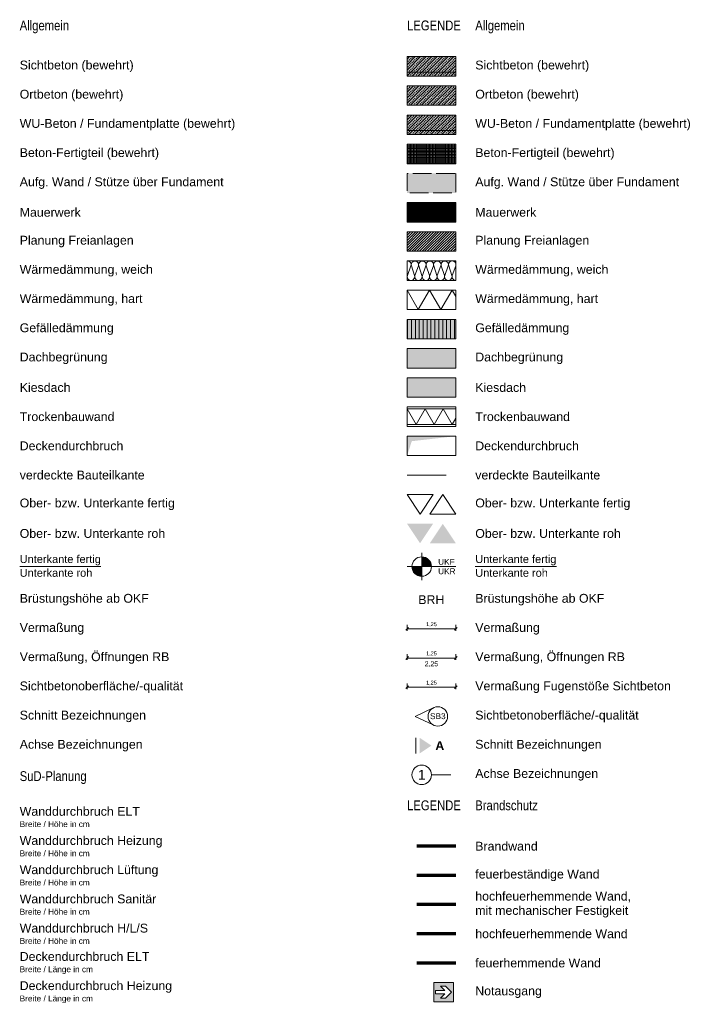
# Model space of a CAD drawing. Header units: metres. Extents: x -49 to 152, y -127 to 99.
# Tile 175 of 177: x 53 to 70, y -26 to -1. Entities that reach past the tile are written whole.
import ezdxf

# ---------------------------------------------------------------- set-up
doc = ezdxf.new("R2010")
doc.units = ezdxf.units.M
doc.header["$PDMODE"] = 1
doc.header["$PDSIZE"] = -2
for name, pattern in [('ACAD_ISO02W101', [0.6, 0.48, -0.12]), ('Achsen 01', [5.291531, 3.175, -1.058062, 0.352704, -0.705764]), ('gestrichelt - 01', [2, 1, -1])]:
    doc.linetypes.add(name, pattern=pattern)
doc.layers.get('0').update_dxf_attribs({"lineweight": 25})
for name, color, linetype, lineweight in [('013_Beton und Stahlbetonarbeiten-320 Fundamente Aufg. Wände', 7, 'ACAD_ISO02W101', 9), ('_Legende (2D)', 7, 'Continuous', 9), ('AV1-Brandschutzkonzept-Brandschutzkonzept', 7, 'Continuous', 5), ('AV1-Durchbruch', 7, 'Continuous', 5), ('Bemaßung-Bemaßung', 7, 'Continuous', 9), ('Keine', 7, 'Continuous', 9)]:
    doc.layers.add(name, color=color, linetype=linetype, lineweight=lineweight)
doc.layers.add('021_DA-Gründach', color=7, linetype='Continuous', lineweight=13, true_color=0x555555)
doc.layers.add('021_DA-Kiesschüttung', color=7, linetype='Continuous', lineweight=13, true_color=0x777777)
doc.layers.get('0').freeze()
doc.styles.add('Arial', font='arial.ttf')
doc.styles.add('Arial (bold)', font='arialbd.ttf')
doc.styles.add('Arial Narrow', font='ARIALN.TTF')
doc.dimstyles.new('COE 50', dxfattribs={"dimtxt": 100.872396, "dimasz": 0.001414, "dimexe": 0.001, "dimexo": 0.01, "dimgap": 0.001, "dimtad": 1, "dimdec": 3, "dimtxsty": 'Arial', "dimblk": 'VW_SLASH-3', "dimblk1": 'VW_SLASH-3', "dimblk2": 'VW_SLASH-3', "dimcen": 0, "dimadec": 3, "dimazin": 0, "dimtfac": 0.8, "dimtdec": 3, "dimtix": 1, "dimtmove": 0, "dimatfit": 0, "dimldrblk": 'VW_SLASH-2', "dimfxl": 0.002, "dimfxlon": 1, "dimfrac": 2, "dimtolj": 1, "dimarcsym": 0})
pattern_1 = [(45, (0, 0), (0.07071068, -0.07071068), [0.025, -0.025])]
pattern_2 = [(-135, (0.03106, -0.03313), (0.07071068, -0.07071068), [])]

# ---------------------------------------------------------------- blocks, each defined once
blk = doc.blocks.new('Group-1026')
at = {"layer": 'Keine', "color": 253, "linetype": 'Continuous', "lineweight": 9, "transparency": 33554687, "flags": 128}
for points in [[(-103.351, 16.222, -0.324435), (-103.385, 16.115, -0.324435), (-103.498, 16.115, -0.324435), (-103.533, 16.222), (-103.44, 16.472, 0.324488), (-103.475, 16.579, 0.324488), (-103.588, 16.579, 0.324488), (-103.622, 16.472), (-103.542, 16.222, -0.324435), (-103.577, 16.115, -0.324435), (-103.689, 16.115, -0.324435), (-103.724, 16.222), (-103.632, 16.472, 0.54007), (-103.732, 16.597)], [(-103.724, 16.222, 1.372583), (-103.542, 16.222), (-103.622, 16.472, -1.372995), (-103.44, 16.472), (-103.533, 16.222, 1.372583), (-103.351, 16.222), (-103.431, 16.472, -1.372995), (-103.249, 16.472), (-103.341, 16.222, 1.372583), (-103.159, 16.222), (-103.239, 16.472, -1.372995), (-103.057, 16.472), (-103.15, 16.222, 1.372583), (-102.968, 16.222), (-103.048, 16.472, -1.372995), (-102.866, 16.472), (-102.958, 16.222, 1.372583), (-102.776, 16.222), (-102.856, 16.472, -1.372995), (-102.674, 16.472)], [(-103.15, 16.222, 0.324435), (-103.115, 16.115, 0.324435), (-103.002, 16.115, 0.324435), (-102.968, 16.222), (-103.048, 16.472, -0.324488), (-103.013, 16.579, -0.324488), (-102.901, 16.579, -0.324488), (-102.866, 16.472), (-102.958, 16.222, 0.324435), (-102.923, 16.115, 0.324435), (-102.811, 16.115, 0.324435), (-102.776, 16.222), (-102.856, 16.472, -0.324488), (-102.821, 16.579, -0.324488), (-102.709, 16.579, -0.324488), (-102.674, 16.472), (-102.767, 16.222, 0.324435), (-102.732, 16.115, 0.324435), (-102.619, 16.115, 0.324435), (-102.584, 16.222), (-102.665, 16.472, -0.269436), (-102.644, 16.566, -0.269436), (-102.553, 16.595, -0.269436), (-102.482, 16.529)], [(-102.482, 16.473, -0.004159), (-102.483, 16.472), (-102.575, 16.222, 0.514712), (-102.482, 16.097)], [(-102.482, 16.529, -0.14867), (-102.482, 16.473)], [(-103.732, 16.217, -0.131588), (-103.732, 16.168)]]:
    blk.add_lwpolyline(points, format="xyb", dxfattribs=at)
blk = doc.blocks.new('Group-1027')
at = {"layer": 'Keine', "color": 7, "transparency": 33554687}
blk.add_blockref('Group-1026', (0, 0), dxfattribs=at)
blk = doc.blocks.new('Parametric Object-113')
at = {"layer": 'Keine', "color": 7, "transparency": 33554687}
blk.add_blockref('Group-1027', (0, 0), dxfattribs=at)
at = {"layer": 'Keine', "color": 0, "flags": 1}
for tag in ['IFC_UUID', 'instanceID', 'prm0_name', 'prm0_type', 'prm0_value', 'prm1_name', 'prm1_type', 'prm1_value', 'prm2_name', 'prm2_type', 'prm2_value', 'prm3_name', 'prm3_type', 'prm3_value', 'prm4_name', 'prm4_type', 'prm4_value', 'prm5_name', 'prm5_type', 'prm5_value', 'prm6_name', 'prm6_type', 'prm6_value']:
    blk.add_attdef(tag, (62.974, -7.273), '', height=0.00018, dxfattribs=at)
blk = doc.blocks.new('Group-1029')
at = {"layer": 'Keine', "color": 253, "linetype": 'Continuous', "lineweight": 9, "transparency": 33554687, "flags": 128}
blk.add_lwpolyline([(-103.732, 16.497), (-103.501, 16.097), (-103.27, 16.497), (-103.039, 16.097), (-102.808, 16.497), (-102.578, 16.097), (-102.482, 16.262)], dxfattribs=at)
blk = doc.blocks.new('Group-1030')
at = {"layer": 'Keine', "color": 7, "transparency": 33554687}
blk.add_blockref('Group-1029', (0, 0), dxfattribs=at)
blk = doc.blocks.new('Parametric Object-114')
at = {"layer": 'Keine', "color": 7, "transparency": 33554687}
blk.add_blockref('Group-1030', (0, 0), dxfattribs=at)
at = {"layer": 'Keine', "color": 0, "flags": 1}
for tag in ['IFC_UUID', 'instanceID', 'prm0_name', 'prm0_type', 'prm0_value', 'prm1_name', 'prm1_type', 'prm1_value', 'prm2_name', 'prm2_type', 'prm2_value', 'prm3_name', 'prm3_type', 'prm3_value', 'prm4_name', 'prm4_type', 'prm4_value', 'prm5_name', 'prm5_type', 'prm5_value', 'prm6_name', 'prm6_type', 'prm6_value']:
    blk.add_attdef(tag, (62.987, -10.95), '', height=0.00018, dxfattribs=at)
blk = doc.blocks.new('Group-1031')
at = {"layer": 'Keine', "color": 7, "linetype": 'Continuous', "lineweight": 9, "transparency": 33554687, "flags": 128}
for points in [[(62.987, -12.75), (63.32, -13.25), (63.653, -12.75)], [(63.57, -13.25), (63.903, -12.75), (64.237, -13.25)]]:
    blk.add_lwpolyline(points, close=True, dxfattribs=at)
blk = doc.blocks.new('Group-1032')
at = {"layer": 'Keine', "color": 7, "linetype": 'Continuous', "lineweight": 9, "transparency": 33554687}
for points in [[(62.987, -13.5), (63.32, -14), (63.653, -13.5)], [(63.57, -14), (63.903, -13.5), (64.237, -14)]]:
    blk.add_solid(points, dxfattribs=at)
blk = doc.blocks.new('Group-1033')
at = {"layer": 'Keine', "color": 7, "transparency": 33554687, "char_height": 0.1513, "attachment_point": 4, "line_spacing_factor": 0.967718, "style": 'Arial'}
for s, insert in [('UKF', (63.784, -14.478)), ('UKR', (63.784, -14.721))]:
    blk.add_mtext(s, dxfattribs=dict(at, insert=insert))
at = {"color": 255, "linetype": 'Continuous', "lineweight": 9, "transparency": 33554687}
blk.add_wipeout([(63.362, -14.85), (63.185, -14.777), (63.112, -14.6), (63.185, -14.423), (63.361, -14.35), (63.538, -14.423), (63.612, -14.599), (63.539, -14.776)], dxfattribs=at).dxf.layer = 'Keine'
at = {"layer": 'Keine', "linetype": 'Continuous', "lineweight": 0, "transparency": 33554687}
h = blk.add_hatch(color=7, dxfattribs=at)
edge = h.paths.add_edge_path()
edge.add_arc((63.362, -14.6), 0.25, 0, 90)
edge.add_line((63.362, -14.35), (63.362, -14.6))
edge.add_line((63.362, -14.6), (63.612, -14.6))
h = blk.add_hatch(color=7, dxfattribs=at)
edge = h.paths.add_edge_path()
edge.add_arc((63.362, -14.6), 0.25, 180, 270)
edge.add_line((63.362, -14.85), (63.362, -14.6))
edge.add_line((63.362, -14.6), (63.112, -14.6))
at = {"layer": 'Keine', "color": 7, "linetype": 'Continuous', "lineweight": 9, "transparency": 33554687}
for p, q in [((63.362, -14.25), (63.362, -14.95)), ((62.987, -14.6), (64.237, -14.6))]:
    blk.add_line(p, q, dxfattribs=at)
blk.add_circle((63.362, -14.6), 0.25, dxfattribs=at)
for start, end in [(0, 90), (180, 270)]:
    blk.add_arc((63.362, -14.6), 0.25, start, end, dxfattribs=at)
blk = doc.blocks.new('Group-1034')
at = {"layer": 'Keine', "color": 7, "linetype": 'Continuous', "lineweight": 9, "transparency": 33554687, "flags": 128}
blk.add_lwpolyline([(63.654, -18.231), (63.198, -18.449), (63.654, -18.667)], dxfattribs=at)
at = {"layer": 'Keine', "color": 7, "linetype": 'Continuous', "lineweight": 9, "transparency": 33554687}
blk.add_circle((63.776, -18.449), 0.25, dxfattribs=at)
at = {"layer": 'Keine', "color": 7, "transparency": 33554687, "insert": (63.576, -18.367), "char_height": 0.1513, "attachment_point": 1, "line_spacing_factor": 0.967718, "style": 'Arial'}
blk.add_mtext('SB3', dxfattribs=at)
blk = doc.blocks.new('Group-1036')
at = {"layer": 'Keine', "color": 253, "linetype": 'Continuous', "lineweight": 9, "transparency": 33554687, "flags": 128}
blk.add_lwpolyline([(-103.732, 16.597), (-103.444, 16.097), (-103.155, 16.597), (-102.866, 16.097), (-102.578, 16.597), (-102.482, 16.432)], dxfattribs=at)
blk = doc.blocks.new('Group-1037')
at = {"layer": 'Keine', "color": 7, "transparency": 33554687}
blk.add_blockref('Group-1036', (0, 0), dxfattribs=at)
blk = doc.blocks.new('Parametric Object-115')
at = {"layer": 'Keine', "color": 7, "transparency": 33554687}
blk.add_blockref('Group-1037', (0, 0), dxfattribs=at)
at = {"layer": 'Keine', "color": 0, "flags": 1}
for tag in ['IFC_UUID', 'instanceID', 'prm0_name', 'prm0_type', 'prm0_value', 'prm1_name', 'prm1_type', 'prm1_value', 'prm2_name', 'prm2_type', 'prm2_value', 'prm3_name', 'prm3_type', 'prm3_value', 'prm4_name', 'prm4_type', 'prm4_value', 'prm5_name', 'prm5_type', 'prm5_value', 'prm6_name', 'prm6_type', 'prm6_value']:
    blk.add_attdef(tag, (62.987, -8), '', height=0.00018, dxfattribs=at)
blk = doc.blocks.new('VW_SLASH-3')
at = {"color": 0, "linetype": 'ByBlock', "lineweight": -2, "transparency": 16777216}
blk.add_line((0, 0), (-1, 0), dxfattribs=at)
at = {"color": 0, "linetype": 'Continuous', "lineweight": 15, "transparency": 16777216, "flags": 128}
blk.add_lwpolyline([(0.5, 0.5), (-0.5, -0.5)], dxfattribs=at)
blk = doc.blocks.new('*D2556')
at = {"layer": 'Bemaßung-Bemaßung', "color": 0, "linetype": 'Continuous', "lineweight": -2, "transparency": 33554687}
for p, q in [((62.987, -16.099), (62.987, -16.249)), ((64.237, -16.099), (64.237, -16.249)), ((64.166, -16.199), (63.057, -16.199))]:
    blk.add_line(p, q, dxfattribs=at)
at = {"layer": 'Defpoints', "color": 0, "transparency": 33554687}
for p in [(62.987, -15.949), (64.237, -15.949), (62.987, -16.199)]:
    blk.add_point(p, dxfattribs=at)
at = {"layer": 'Bemaßung-Bemaßung', "color": 0, "lineweight": -2, "xscale": 0.070693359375, "yscale": 0.070693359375, "zscale": 0.070693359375, "rotation": 180}
blk.add_blockref('VW_SLASH-3', (62.987, -16.199), dxfattribs=at)
at = {"layer": 'Bemaßung-Bemaßung', "color": 0, "lineweight": -2, "xscale": 0.070693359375, "yscale": 0.070693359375, "zscale": 0.070693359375}
blk.add_blockref('VW_SLASH-3', (64.237, -16.199), dxfattribs=at)
at = {"layer": 'Bemaßung-Bemaßung', "color": 0, "lineweight": 25, "transparency": 33554687, "insert": (63.612, -16.089), "char_height": 0.1009, "attachment_point": 5, "style": 'Arial'}
blk.add_mtext('\\A1;1,25', dxfattribs=at)
blk = doc.blocks.new('VW_SLASH-2')
at = {"color": 0, "linetype": 'ByBlock', "lineweight": -2, "transparency": 16777216}
blk.add_line((0, 0), (-1, 0), dxfattribs=at)
at = {"color": 0, "linetype": 'Continuous', "lineweight": 15, "transparency": 16777216, "flags": 128}
blk.add_lwpolyline([(0.5, 0.5), (-0.5, -0.5)], dxfattribs=at)
blk = doc.blocks.new('*D2557')
at = {"layer": 'Bemaßung-Bemaßung', "color": 0, "linetype": 'Continuous', "lineweight": -2, "transparency": 33554687}
for p, q in [((62.987, -16.849), (62.987, -16.999)), ((64.237, -16.849), (64.237, -16.999)), ((64.166, -16.949), (63.057, -16.949))]:
    blk.add_line(p, q, dxfattribs=at)
at = {"layer": 'Defpoints', "color": 0, "transparency": 33554687}
for p in [(62.987, -16.699), (64.237, -16.699), (62.987, -16.949)]:
    blk.add_point(p, dxfattribs=at)
at = {"layer": 'Bemaßung-Bemaßung', "color": 0, "lineweight": -2, "xscale": 0.070693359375, "yscale": 0.070693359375, "zscale": 0.070693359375, "rotation": 180}
blk.add_blockref('VW_SLASH-3', (62.987, -16.949), dxfattribs=at)
at = {"layer": 'Bemaßung-Bemaßung', "color": 0, "lineweight": -2, "xscale": 0.070693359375, "yscale": 0.070693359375, "zscale": 0.070693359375}
blk.add_blockref('VW_SLASH-3', (64.237, -16.949), dxfattribs=at)
at = {"layer": 'Bemaßung-Bemaßung', "color": 0, "lineweight": 25, "transparency": 33554687, "insert": (63.612, -16.839), "char_height": 0.1009, "attachment_point": 5, "style": 'Arial'}
blk.add_mtext('\\A1;1,25', dxfattribs=at)
blk = doc.blocks.new('Group-1038')
at = {"color": 255, "linetype": 'Continuous', "transparency": 33554687}
blk.add_wipeout([(63.674, -25.283), (64.174, -25.283), (64.174, -25.783), (63.674, -25.783)], dxfattribs=at).dxf.layer = 'Keine'
at = {"layer": 'Keine', "color": 7, "linetype": 'Continuous', "transparency": 33554687, "flags": 128}
blk.add_lwpolyline([(63.674, -25.283), (64.174, -25.283), (64.174, -25.783), (63.674, -25.783)], close=True, dxfattribs=at)
at = {"layer": 'Keine', "color": 106, "linetype": 'Continuous', "true_color": 0x008011, "transparency": 33554687}
blk.add_solid([(63.687, -25.771), (64.162, -25.771), (63.687, -25.296), (64.162, -25.296)], dxfattribs=at)
at = {"color": 255, "linetype": 'Continuous', "transparency": 33554687}
blk.add_wipeout([(63.959, -25.577), (63.848, -25.688), (63.975, -25.688), (64.13, -25.533), (63.975, -25.379), (63.848, -25.379), (63.959, -25.489), (63.719, -25.489), (63.719, -25.577)], dxfattribs=at).dxf.layer = 'Keine'
at = {"layer": 'Keine', "color": 255, "linetype": 'Continuous', "transparency": 33554687, "flags": 128}
blk.add_lwpolyline([(63.959, -25.577), (63.848, -25.688), (63.975, -25.688), (64.13, -25.533), (63.975, -25.379), (63.848, -25.379), (63.959, -25.489), (63.719, -25.489), (63.719, -25.577)], close=True, dxfattribs=at)
blk = doc.blocks.new('*D2610')
at = {"layer": 'Bemaßung-Bemaßung', "color": 0, "linetype": 'Continuous', "lineweight": -2, "transparency": 33554687}
for p, q in [((62.987, -17.599), (62.987, -17.749)), ((64.166, -17.699), (63.057, -17.699)), ((64.237, -17.599), (64.237, -17.749))]:
    blk.add_line(p, q, dxfattribs=at)
at = {"layer": 'Defpoints', "color": 0, "transparency": 33554687}
for p in [(62.987, -17.449), (64.237, -17.449), (62.987, -17.699)]:
    blk.add_point(p, dxfattribs=at)
at = {"layer": 'Bemaßung-Bemaßung', "color": 0, "lineweight": -2, "xscale": 0.070693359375, "yscale": 0.070693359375, "zscale": 0.070693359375, "rotation": 180}
blk.add_blockref('VW_SLASH-3', (62.987, -17.699), dxfattribs=at)
at = {"layer": 'Bemaßung-Bemaßung', "color": 0, "lineweight": -2, "xscale": 0.070693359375, "yscale": 0.070693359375, "zscale": 0.070693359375}
blk.add_blockref('VW_SLASH-3', (64.237, -17.699), dxfattribs=at)
at = {"layer": 'Bemaßung-Bemaßung', "color": 0, "lineweight": 25, "transparency": 33554687, "insert": (63.612, -17.589), "char_height": 0.1009, "attachment_point": 5, "style": 'Arial'}
blk.add_mtext('\\A1;1,25', dxfattribs=at)
blk = doc.blocks.new('Legende (2D)')
at = {"layer": '013_Beton und Stahlbetonarbeiten-320 Fundamente Aufg. Wände', "linetype": 'Continuous', "lineweight": 0, "transparency": 33554470}
blk.add_hatch(color=96, dxfattribs=at).paths.add_polyline_path([(64.2367, -4.5), (64.2367, -5), (62.9867, -5), (62.9867, -4.5)])
at = {"layer": '021_DA-Gründach', "linetype": 'Continuous', "lineweight": 0}
blk.add_hatch(color=71, dxfattribs=at).paths.add_polyline_path([(62.9867, -9), (64.2367, -9), (64.2367, -9.5), (62.9867, -9.5)])
at = {"layer": '021_DA-Kiesschüttung', "linetype": 'Continuous', "lineweight": 0}
blk.add_hatch(color=255, dxfattribs=at).paths.add_polyline_path([(62.9867, -9.75), (64.2367, -9.75), (64.2367, -10.25), (62.9867, -10.25)])
at = {"layer": 'Keine', "linetype": 'Continuous', "lineweight": 0, "true_color": 0xc0c0c0, "transparency": 33554687}
for points in [[(62.9867, -1.5), (64.2367, -1.5), (64.2367, -2), (62.9867, -2)], [(62.9867, -2.25), (64.2367, -2.25), (64.2367, -2.75), (62.9867, -2.75)], [(62.9867, -3), (64.2367, -3), (64.2367, -3.5), (62.9867, -3.5)]]:
    blk.add_hatch(color=9, dxfattribs=at).paths.add_polyline_path(points)
at = {"layer": 'Keine', "linetype": 'Continuous', "lineweight": 13, "transparency": 33554687}
h = blk.add_hatch(dxfattribs=at)
h.set_pattern_fill('Stahlbeton', color=251, style=0, pattern_type=2)
h.set_pattern_definition(pattern_1)
h.paths.add_polyline_path([(62.9867, -1.5), (64.2367, -1.5), (64.2367, -2), (62.9867, -2)])
h = blk.add_hatch(dxfattribs=at)
h.set_pattern_fill('Stahlbeton-1', color=251, style=0, pattern_type=2)
h.set_pattern_definition(pattern_2)
h.paths.add_polyline_path([(62.9867, -1.5), (64.2367, -1.5), (64.2367, -2), (62.9867, -2)])
at = {"layer": 'Keine', "linetype": 'Continuous', "lineweight": 0, "transparency": 33554559}
for color, points in [(30, [(62.9867, -1.9), (64.2367, -1.9), (64.2367, -2), (62.9867, -2)]), (254, [(62.9867, -8.25), (64.2367, -8.25), (64.2367, -8.75), (62.9867, -8.75)])]:
    blk.add_hatch(color=color, dxfattribs=at).paths.add_polyline_path(points)
at = {"layer": 'Keine', "linetype": 'Continuous', "lineweight": 13, "transparency": 33554687}
h = blk.add_hatch(dxfattribs=at)
h.set_pattern_fill('Stahlbeton', color=251, style=0, pattern_type=2)
h.set_pattern_definition(pattern_1)
h.paths.add_polyline_path([(62.9867, -2.25), (64.2367, -2.25), (64.2367, -2.75), (62.9867, -2.75)])
h = blk.add_hatch(dxfattribs=at)
h.set_pattern_fill('Stahlbeton-1', color=251, style=0, pattern_type=2)
h.set_pattern_definition(pattern_2)
h.paths.add_polyline_path([(62.9867, -2.25), (64.2367, -2.25), (64.2367, -2.75), (62.9867, -2.75)])
h = blk.add_hatch(dxfattribs=at)
h.set_pattern_fill('Stahlbeton', color=251, style=0, pattern_type=2)
h.set_pattern_definition(pattern_1)
h.paths.add_polyline_path([(62.9867, -3), (64.2367, -3), (64.2367, -3.5), (62.9867, -3.5)])
h = blk.add_hatch(dxfattribs=at)
h.set_pattern_fill('Stahlbeton-1', color=251, style=0, pattern_type=2)
h.set_pattern_definition(pattern_2)
h.paths.add_polyline_path([(62.9867, -3), (64.2367, -3), (64.2367, -3.5), (62.9867, -3.5)])
at = {"layer": 'Keine', "linetype": 'Continuous', "lineweight": 0, "true_color": 0x0000ff, "transparency": 33554495}
blk.add_hatch(color=5, dxfattribs=at).paths.add_polyline_path([(62.9867, -3.4), (64.2367, -3.4), (64.2367, -3.5), (62.9867, -3.5)])
at = {"layer": 'Keine', "linetype": 'Continuous', "lineweight": 0, "transparency": 33554687}
blk.add_hatch(color=9, dxfattribs=at).paths.add_polyline_path([(62.9867, -3.75), (64.2367, -3.75), (64.2367, -4.25), (62.9867, -4.25)])
at = {"layer": 'Keine', "linetype": 'Continuous', "lineweight": 9, "transparency": 33554687}
h = blk.add_hatch(dxfattribs=at)
h.set_pattern_fill('Stahlbetonfertigteil-1', color=8, style=0, pattern_type=2)
h.set_pattern_definition([(-90, (0, 0), (0.0375, 0), [])])
h.paths.add_polyline_path([(62.9867, -3.75), (64.2367, -3.75), (64.2367, -4.25), (62.9867, -4.25)])
at = {"layer": 'Keine', "linetype": 'Continuous', "lineweight": 13, "transparency": 33554687}
h = blk.add_hatch(dxfattribs=at)
h.set_pattern_fill('Stahlbetonfertigteil', color=8, style=0, pattern_type=2)
h.set_pattern_definition([(0, (0, 0), (2e-18, -0.0375), [])])
h.paths.add_polyline_path([(62.9867, -3.75), (64.2367, -3.75), (64.2367, -4.25), (62.9867, -4.25)])
at = {"layer": 'Keine', "linetype": 'Continuous', "lineweight": 0, "true_color": 0xd19783, "transparency": 33554687}
blk.add_hatch(color=33, dxfattribs=at).paths.add_polyline_path([(62.9867, -5.75), (62.9867, -5.25), (64.2367, -5.25), (64.2367, -5.75)])
at = {"layer": 'Keine', "linetype": 'Continuous', "lineweight": 9, "transparency": 33554687}
h = blk.add_hatch(dxfattribs=at)
h.set_pattern_fill('Mauerwerk Münster', color=8, style=0, pattern_type=2)
h.set_pattern_definition([(45, (0, 0), (0.01767767, -0.01767767), [])])
h.paths.add_polyline_path([(62.9867, -5.75), (62.9867, -5.25), (64.2367, -5.25), (64.2367, -5.75)])
h = blk.add_hatch(dxfattribs=at)
h.set_pattern_fill('Freianlagen', color=9, style=0, pattern_type=2)
h.set_pattern_definition([(-135, (0, 0), (0.03314563, -0.03314563), [])])
h.paths.add_polyline_path([(62.9867, -6.5), (62.9867, -6), (64.2367, -6), (64.2367, -6.5)])
at = {"layer": 'Keine', "linetype": 'Continuous', "lineweight": 9, "transparency": 33554559}
h = blk.add_hatch(dxfattribs=at)
h.set_pattern_fill('Dachgefälle', color=9, style=0, pattern_type=2)
h.set_pattern_definition([(90, (0, 0), (0.1, 0), [])])
h.paths.add_polyline_path([(62.9867, -8.25), (64.2367, -8.25), (64.2367, -8.75), (62.9867, -8.75)])
at = {"layer": '013_Beton und Stahlbetonarbeiten-320 Fundamente Aufg. Wände', "flags": 128}
blk.add_lwpolyline([(64.2367, -4.5), (64.2367, -5), (62.9867, -5), (62.9867, -4.5)], close=True, dxfattribs=at)
at = {"layer": '021_DA-Gründach', "flags": 128}
blk.add_lwpolyline([(62.9867, -9), (64.2367, -9), (64.2367, -9.5), (62.9867, -9.5)], close=True, dxfattribs=at)
at = {"layer": '021_DA-Kiesschüttung', "flags": 128}
blk.add_lwpolyline([(62.9867, -9.75), (64.2367, -9.75), (64.2367, -10.25), (62.9867, -10.25)], close=True, dxfattribs=at)
at = {"layer": 'AV1-Brandschutzkonzept-Brandschutzkonzept', "color": 14, "linetype": 'gestrichelt - 01', "lineweight": 70, "transparency": 33554687}
blk.add_line((64.2367, -21.7833), (62.9867, -21.7833), dxfattribs=at)
at = {"layer": 'Keine', "color": 7, "linetype": 'gestrichelt - 01', "lineweight": 9, "transparency": 33554687}
blk.add_line((62.9867, -12.25), (64.2367, -12.25), dxfattribs=at)
at = {"layer": 'Keine', "color": 7, "linetype": 'Continuous', "lineweight": 9, "transparency": 33554687}
for p, q in [((53.0416, -14.5996), (55.1279, -14.5996)), ((64.7367, -14.5996), (66.8231, -14.5996))]:
    blk.add_line(p, q, dxfattribs=at)
at = {"layer": 'Keine', "color": 7, "linetype": 'Achsen 01', "lineweight": 18, "transparency": 33554687}
blk.add_line((63.2117, -18.9992), (63.2117, -19.3992), dxfattribs=at)
at = {"layer": 'Keine', "color": 1, "linetype": 'Achsen 01', "lineweight": 18, "true_color": 0xff0000, "transparency": 33554687}
blk.add_line((64.1117, -19.9492), (63.6117, -19.9492), dxfattribs=at)
at = {"layer": 'Keine', "color": 220, "linetype": 'gestrichelt - 01', "lineweight": 70, "true_color": 0xff00bc, "transparency": 33554687}
blk.add_line((64.2367, -22.5333), (62.9867, -22.5333), dxfattribs=at)
at = {"layer": 'Keine', "color": 2, "linetype": 'gestrichelt - 01', "lineweight": 70, "true_color": 0xdfff00, "transparency": 33554687}
blk.add_line((64.2367, -23.2833), (62.9867, -23.2833), dxfattribs=at)
at = {"layer": 'Keine', "color": 1, "linetype": 'gestrichelt - 01', "lineweight": 70, "true_color": 0xff0000, "transparency": 33554687}
blk.add_line((64.2367, -24.0333), (62.9867, -24.0333), dxfattribs=at)
at = {"layer": 'Keine', "color": 40, "linetype": 'gestrichelt - 01', "lineweight": 70, "true_color": 0xffc000, "transparency": 33554687}
blk.add_line((64.2367, -24.7833), (62.9867, -24.7833), dxfattribs=at)
at = {"layer": 'Keine', "color": 7, "linetype": 'Continuous', "lineweight": 9, "transparency": 33554687, "flags": 128}
for points in [[(62.9867, -1.5), (64.2367, -1.5), (64.2367, -2), (62.9867, -2)], [(62.9867, -2.25), (64.2367, -2.25), (64.2367, -2.75), (62.9867, -2.75)], [(62.9867, -3), (64.2367, -3), (64.2367, -3.5), (62.9867, -3.5)], [(62.9867, -3.75), (64.2367, -3.75), (64.2367, -4.25), (62.9867, -4.25)], [(62.9867, -5.75), (62.9867, -5.25), (64.2367, -5.25), (64.2367, -5.75)], [(62.9867, -6.5), (62.9867, -6), (64.2367, -6), (64.2367, -6.5)], [(62.9867, -7.25), (64.2367, -7.25), (64.2367, -6.75), (62.9867, -6.75)], [(62.9867, -8), (64.2367, -8), (64.2367, -7.5), (62.9867, -7.5)], [(62.9867, -8.75), (64.2367, -8.75), (64.2367, -8.25), (62.9867, -8.25)], [(62.9867, -9.5), (64.2367, -9.5), (64.2367, -9), (62.9867, -9)], [(62.9867, -10.25), (64.2367, -10.25), (64.2367, -9.75), (62.9867, -9.75)], [(62.9867, -11.75), (64.2367, -11.75), (64.2367, -11.25), (62.9867, -11.25)]]:
    blk.add_lwpolyline(points, close=True, dxfattribs=at)
at = {"layer": 'Keine', "color": 253, "linetype": 'Continuous', "lineweight": 9, "transparency": 33554559, "flags": 128}
blk.add_lwpolyline([(62.9867, -1.9), (64.2367, -1.9), (64.2367, -2), (62.9867, -2)], close=True, dxfattribs=at)
at = {"layer": 'Keine', "color": 7, "linetype": 'Continuous', "lineweight": 9, "transparency": 33554495, "flags": 128}
blk.add_lwpolyline([(62.9867, -3.4), (64.2367, -3.4), (64.2367, -3.5), (62.9867, -3.5)], close=True, dxfattribs=at)
at = {"layer": 'Keine', "color": 253, "linetype": 'Continuous', "lineweight": 9, "transparency": 33554687, "flags": 128}
blk.add_lwpolyline([(62.9867, -8.25), (64.2367, -8.25), (64.2367, -8.75), (62.9867, -8.75)], close=True, dxfattribs=at)
at = {"layer": 'Keine', "color": 1, "linetype": 'Continuous', "lineweight": 18, "true_color": 0xff0000, "transparency": 33554687}
blk.add_circle((63.3617, -19.9492), 0.25, dxfattribs=at)
at = {"layer": 'Keine', "color": 7, "linetype": 'Continuous', "lineweight": 18, "transparency": 33554687}
blk.add_solid([(63.3117, -18.9992), (63.3117, -19.3992), (63.6117, -19.1992)], dxfattribs=at)
at = {"layer": 'Keine', "color": 253, "transparency": 33554687}
for name, p in [('Parametric Object-113', (166.719, -23.347)), ('Parametric Object-115', (166.719, -24.097)), ('Parametric Object-114', (166.719, -27.047))]:
    blk.add_blockref(name, p, dxfattribs=at)
at = {"layer": 'Keine', "color": 7, "transparency": 33554687}
for name in ['Group-1031', 'Group-1032', 'Group-1033', 'Group-1034', 'Group-1038']:
    blk.add_blockref(name, (0, 0), dxfattribs=at)
at = {"layer": 'AV1-Brandschutzkonzept-Brandschutzkonzept', "color": 7, "transparency": 33554687, "insert": (64.7367, -25.5333), "char_height": 0.22696, "attachment_point": 4, "line_spacing_factor": 0.969122, "style": 'Arial'}
blk.add_mtext('Notausgang', dxfattribs=at)
at = {"layer": 'Keine', "color": 253, "transparency": 33554687, "attachment_point": 1, "line_spacing_factor": 0.966594, "style": 'Arial Narrow'}
for s, insert, char_height in [('Allgemein', (53.0416, -0.5731), 0.25218), ('Allgemein', (64.7367, -0.5731), 0.25218), ('SuD-Planung', (53.0416, -19.8564), 0.252181), ('Brandschutz', (64.7367, -20.6064), 0.252181)]:
    blk.add_mtext(s, dxfattribs=dict(at, insert=insert, char_height=char_height))
at = {"layer": 'Keine', "color": 7, "transparency": 33554687}
for s, insert, char_height, attachment_point, line_spacing_factor, style in [('LEGENDE', (62.9867, -0.5731), 0.25218, 1, 0.966594, 'Arial Narrow'), ('Sichtbeton (bewehrt)', (53.0416, -1.75), 0.226963, 4, 0.969122, 'Arial'), ('Sichtbeton (bewehrt)', (64.7367, -1.75), 0.226963, 4, 0.969122, 'Arial'), ('Ortbeton (bewehrt)', (53.0416, -2.5), 0.226963, 4, 0.969122, 'Arial'), ('Ortbeton (bewehrt)', (64.7367, -2.5), 0.226963, 4, 0.969122, 'Arial'), ('WU-Beton / Fundamentplatte (bewehrt)', (53.0416, -3.25), 0.226963, 4, 0.969122, 'Arial'), ('WU-Beton / Fundamentplatte (bewehrt)', (64.7367, -3.25), 0.226963, 4, 0.969122, 'Arial'), ('Beton-Fertigteil (bewehrt)', (53.0416, -4), 0.226963, 4, 0.969122, 'Arial'), ('Beton-Fertigteil (bewehrt)', (64.7367, -4), 0.226963, 4, 0.969122, 'Arial'), ('Aufg. Wand / Stütze über Fundament', (53.0416, -4.75), 0.226963, 4, 0.969122, 'Arial'), ('Aufg. Wand / Stütze über Fundament', (64.7367, -4.75), 0.226963, 4, 0.969122, 'Arial'), ('Mauerwerk', (53.0416, -5.5), 0.22696, 4, 0.969122, 'Arial'), ('Mauerwerk', (64.7367, -5.5), 0.22696, 4, 0.969122, 'Arial'), ('Planung Freianlagen', (53.0416, -6.25), 0.226963, 4, 0.969122, 'Arial'), ('Planung Freianlagen', (64.7367, -6.25), 0.226963, 4, 0.969122, 'Arial'), ('Wärmedämmung, weich', (53.0416, -7), 0.226963, 4, 0.969122, 'Arial'), ('Wärmedämmung, weich', (64.7367, -7), 0.226963, 4, 0.969122, 'Arial'), ('Wärmedämmung, hart', (53.0416, -7.75), 0.226963, 4, 0.969122, 'Arial'), ('Wärmedämmung, hart', (64.7367, -7.75), 0.226963, 4, 0.969122, 'Arial'), ('Gefälledämmung', (53.0416, -8.5), 0.226963, 4, 0.969122, 'Arial'), ('Gefälledämmung', (64.7367, -8.5), 0.226963, 4, 0.969122, 'Arial'), ('Dachbegrünung', (53.0416, -9.25), 0.226963, 4, 0.969122, 'Arial'), ('Dachbegrünung', (64.7367, -9.25), 0.226963, 4, 0.969122, 'Arial'), ('Kiesdach', (53.0416, -10), 0.22696, 4, 0.969122, 'Arial'), ('Kiesdach', (64.7367, -10), 0.22696, 4, 0.969122, 'Arial'), ('Trockenbauwand', (53.0416, -10.75), 0.226963, 4, 0.969122, 'Arial'), ('Trockenbauwand', (64.7367, -10.75), 0.226963, 4, 0.969122, 'Arial'), ('Deckendurchbruch', (53.0416, -11.5), 0.226963, 4, 0.969122, 'Arial'), ('Deckendurchbruch', (64.7367, -11.5), 0.226963, 4, 0.969122, 'Arial'), ('verdeckte Bauteilkante', (53.0416, -12.25), 0.226963, 4, 0.969122, 'Arial'), ('verdeckte Bauteilkante', (64.7367, -12.25), 0.226963, 4, 0.969122, 'Arial'), ('Ober- bzw. Unterkante fertig', (53.0416, -13), 0.226963, 4, 0.969122, 'Arial'), ('Ober- bzw. Unterkante fertig', (64.7367, -13), 0.226963, 4, 0.969122, 'Arial'), ('Ober- bzw. Unterkante roh', (53.0416, -13.75), 0.226963, 4, 0.969122, 'Arial'), ('Ober- bzw. Unterkante roh', (64.7367, -13.75), 0.226963, 4, 0.969122, 'Arial'), ('Unterkante fertig', (53.0416, -14.4373), 0.201745, 4, 0.969122, 'Arial'), ('Unterkante fertig', (64.7367, -14.4373), 0.201745, 4, 0.969122, 'Arial'), ('Unterkante roh', (53.0416, -14.7619), 0.201745, 4, 0.969122, 'Arial'), ('Unterkante roh', (64.7367, -14.7619), 0.201745, 4, 0.969122, 'Arial'), ('Brüstungshöhe ab OKF', (53.0416, -15.4492), 0.226963, 4, 0.969122, 'Arial'), ('BRH', (63.2734, -15.4492), 0.22696, 4, 0.969122, 'Arial'), ('Brüstungshöhe ab OKF', (64.7367, -15.4492), 0.226963, 4, 0.969122, 'Arial'), ('Vermaßung', (53.0416, -16.1992), 0.22696, 4, 0.969122, 'Arial'), ('Vermaßung', (64.7367, -16.1992), 0.22696, 4, 0.969122, 'Arial'), ('Vermaßung, Öffnungen RB', (53.0416, -16.9492), 0.226963, 4, 0.969122, 'Arial'), ('Vermaßung, Öffnungen RB', (64.7367, -16.9492), 0.226963, 4, 0.969122, 'Arial'), ('2,25', (63.6117, -17.0329), 0.12609, 2, 0.969122, 'Arial'), ('Sichtbetonoberfläche/-qualität', (53.0416, -17.6992), 0.226963, 4, 0.969122, 'Arial'), ('Vermaßung Fugenstöße Sichtbeton', (64.7367, -17.6992), 0.226963, 4, 0.969122, 'Arial'), ('Schnitt Bezeichnungen', (53.0416, -18.4492), 0.226963, 4, 0.969122, 'Arial'), ('Sichtbetonoberfläche/-qualität', (64.7367, -18.4492), 0.226963, 4, 0.969122, 'Arial'), ('Achse Bezeichnungen', (53.0416, -19.1992), 0.226963, 4, 0.969122, 'Arial'), ('A', (63.7117, -19.1992), 0.227, 4, 0.969122, 'Arial (bold)'), ('Schnitt Bezeichnungen', (64.7367, -19.1992), 0.226963, 4, 0.969122, 'Arial'), ('Achse Bezeichnungen', (64.7367, -19.9492), 0.226963, 4, 0.969122, 'Arial'), ('LEGENDE', (62.9867, -20.6064), 0.25218, 1, 0.966594, 'Arial Narrow'), ('Wanddurchbruch ELT\\P{\\H0.6667x;Breite / Höhe in cm}', (53.0416, -21.0333), 0.226963, 4, 0.969122, 'Arial'), ('Wanddurchbruch Heizung\\P{\\H0.6667x;Breite / Höhe in cm}', (53.0416, -21.7833), 0.226963, 4, 0.969122, 'Arial'), ('Brandwand', (64.7367, -21.7833), 0.22696, 4, 0.969122, 'Arial'), ('Wanddurchbruch Lüftung\\P{\\H0.6667x;Breite / Höhe in cm}', (53.0416, -22.5333), 0.226963, 4, 0.969122, 'Arial'), ('feuerbeständige Wand', (64.7367, -22.5333), 0.226963, 4, 0.969122, 'Arial'), ('Wanddurchbruch Sanitär\\P{\\H0.6667x;Breite / Höhe in cm}', (53.0416, -23.2833), 0.226963, 4, 0.969122, 'Arial'), ('hochfeuerhemmende Wand,\\Pmit mechanischer Festigkeit', (64.7367, -23.2833), 0.226963, 4, 0.969122, 'Arial'), ('Wanddurchbruch H/L/S\\P{\\H0.6667x;Breite / Höhe in cm}', (53.0416, -24.0333), 0.226963, 4, 0.969122, 'Arial'), ('hochfeuerhemmende Wand', (64.7367, -24.0333), 0.226963, 4, 0.969122, 'Arial'), ('Deckendurchbruch ELT\\P{\\H0.6667x;Breite / Länge in cm}', (53.0416, -24.7833), 0.226963, 4, 0.969122, 'Arial'), ('feuerhemmende Wand', (64.7367, -24.7833), 0.226963, 4, 0.969122, 'Arial'), ('Deckendurchbruch Heizung\\P{\\H0.6667x;Breite / Länge in cm}', (53.0416, -25.5333), 0.226963, 4, 0.969122, 'Arial')]:
    blk.add_mtext(s, dxfattribs=dict(at, insert=insert, char_height=char_height, attachment_point=attachment_point, line_spacing_factor=line_spacing_factor, style=style))
at = {"layer": 'Keine', "color": 1, "true_color": 0xff0000, "transparency": 33554687, "insert": (63.3617, -19.9492), "char_height": 0.2522, "attachment_point": 5, "line_spacing_factor": 0.969122, "style": 'Arial'}
blk.add_mtext('1', dxfattribs=at)
at = {"layer": 'Bemaßung-Bemaßung', "color": 7, "linetype": 'Continuous', "lineweight": 25, "transparency": 33554687}
for base, p1, p2, picture, middle in [((62.9867, -16.1992), (64.2367, -15.9492), (62.9867, -15.9492), '*D2556', (63.6117, -16.0885)), ((62.9867, -16.9492), (64.2367, -16.6992), (62.9867, -16.6992), '*D2557', (63.6117, -16.8385))]:
    dim = blk.add_linear_dim(base=base, p1=p1, p2=p2, text='1,25', dimstyle='COE 50', override={"dimtxt": 0.100872, "dimasz": 0.070693, "dimexe": 0.05, "dimgap": 0.05, "dimpost": '<>', "dimtxsty": 'Arial', "dimtmove": 2, "dimfxl": 0.1}, dxfattribs=at)
    dim.commit()
    dim.dimension.update_dxf_attribs({"geometry": picture, "text_midpoint": middle})
at = {"layer": 'Bemaßung-Bemaßung', "color": 30, "linetype": 'Continuous', "lineweight": 25, "transparency": 33554687}
dim = blk.add_linear_dim(base=(62.9867, -17.6992), p1=(64.2367, -17.4492), p2=(62.9867, -17.4492), text='1,25', dimstyle='COE 50', override={"dimtxt": 0.100872, "dimasz": 0.070693, "dimexe": 0.05, "dimgap": 0.05, "dimpost": '<>', "dimtxsty": 'Arial', "dimtmove": 2, "dimfxl": 0.1}, dxfattribs=at)
dim.commit()
dim.dimension.update_dxf_attribs({"geometry": '*D2610', "text_midpoint": (63.6117, -17.5885)})
at = {"color": 255, "linetype": 'Continuous', "lineweight": 9, "transparency": 33554687}
for points, layer in [([(62.9867, -11.25), (64.2367, -11.25), (64.2367, -11.75), (62.9867, -11.75)], 'AV1-Durchbruch'), ([(64.2367, -10.55), (64.2367, -10.5), (62.9867, -10.5), (62.9867, -10.55)], 'Keine'), ([(64.2367, -11), (64.2367, -10.95), (62.9867, -10.95), (62.9867, -11)], 'Keine')]:
    blk.add_wipeout(points, dxfattribs=at).dxf.layer = layer
at = {"layer": 'AV1-Durchbruch', "linetype": 'Continuous', "lineweight": 9, "flags": 128}
blk.add_lwpolyline([(62.9867, -11.25), (64.2367, -11.25), (64.2367, -11.75), (62.9867, -11.75)], close=True, dxfattribs=at)
at = {"layer": 'AV1-Durchbruch', "color": 252}
blk.add_solid([(64.2367, -11.25), (63.1068, -11.3787), (62.9867, -11.25), (62.9873, -11.75)], dxfattribs=at)
at = {"layer": 'Keine', "color": 7, "linetype": 'Continuous', "lineweight": 9, "transparency": 33554687, "flags": 128}
for points in [[(64.2367, -10.55), (64.2367, -10.5), (62.9867, -10.5), (62.9867, -10.55)], [(62.9867, -11), (64.2367, -11), (64.2367, -10.5), (62.9867, -10.5)], [(64.2367, -11), (64.2367, -10.95), (62.9867, -10.95), (62.9867, -11)]]:
    blk.add_lwpolyline(points, close=True, dxfattribs=at)

msp = doc.modelspace()

# ---------------------------------------------------------------- block references
at = {"layer": '_Legende (2D)'}
msp.add_blockref('Legende (2D)', (0, 0), dxfattribs=at)

doc.saveas('drawing.dxf')
